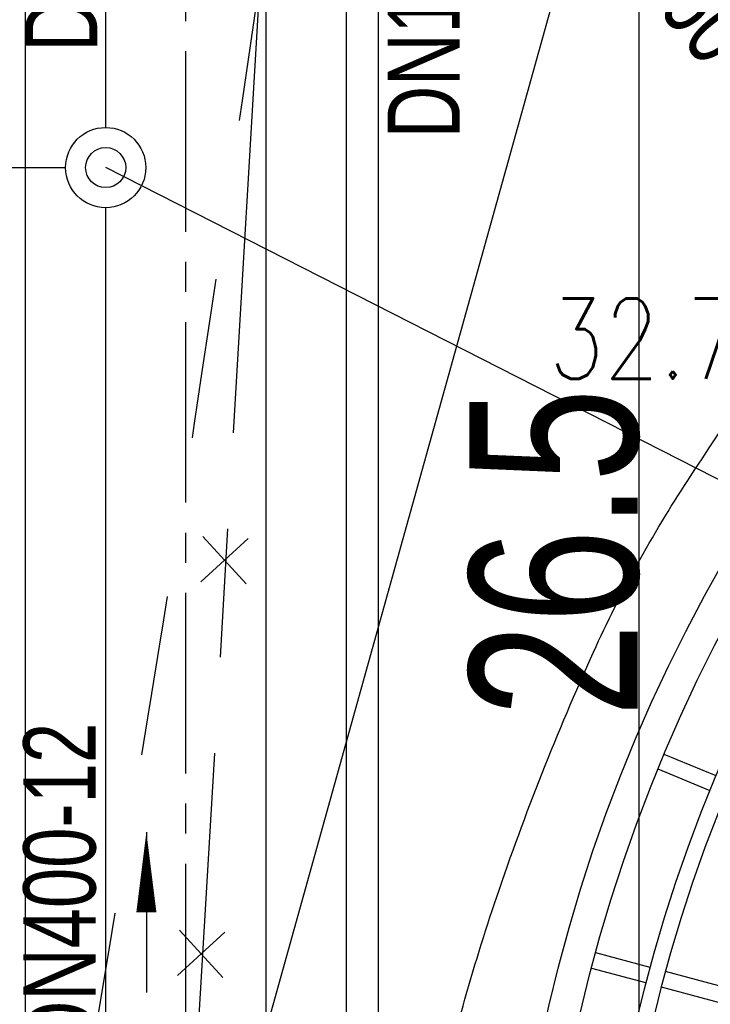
# Model space of a CAD drawing. Header units: millimetres. Extents: x 1371 to 38096, y 232 to 174236.
# Tile 57 of 84: x 19119 to 19128, y 87069 to 87082. Entities that reach past the tile are written whole.
import ezdxf

# ---------------------------------------------------------------- set-up
doc = ezdxf.new("R2010")
doc.units = ezdxf.units.MM
doc.header["$LTSCALE"] = 10
for name, pattern in [('CENTER2', [1.125, 0.75, -0.125, 0.125, -0.125]), ('CONTINOUS', [0]), ('DASHED', [0.75, 0.5, -0.25]), ('X23', [18, 6, -2, 6, -1.2, 1.6, -1.2]), ('X6', [2, 1, -1])]:
    doc.linetypes.add(name, pattern=pattern)
for name, color, linetype in [('0提标-尺寸标注-平面 定位图', 3, 'Continuous'), ('0提标-管-工艺管', 1, '工艺管'), ('0提标-管-放空管', 3, '放空管'), ('0提标-管-污水插旗', 3, 'Continuous'), ('0提标-管-污水管', 4, '厂区污水管'), ('0提标-管-污水管标注', 2, 'CONTINOUS'), ('0提标-管-给水管', 2, '厂区给水管'), ('0提标-管-给水管标注', 3, 'CONTINOUS'), ('0提标-管-雨水管', 4, '厂区雨水管'), ('0提标-道路', 2, 'Continuous'), ('0提标-道路中心线', 5, 'Continuous'), ('DLSS', 30, 'Continuous'), ('GCD', 8, 'Continuous'), ('LOCKUP', 7, 'Continuous'), ('ZBTZ', 8, 'Continuous'), ('电力', 180, 'Continuous'), ('雨水', 180, 'Continuous')]:
    doc.layers.add(name, color=color, linetype=linetype)
doc.styles.add('gx', font='txt', dxfattribs={"width": 0.75})
doc.styles.add('HZ', font='rs.shx', dxfattribs={"width": 0.8, "bigfont": 'hztxt.shx'})
doc.styles.add('SMEDI', font='smsim1.shx', dxfattribs={"width": 0.75, "bigfont": 'smfs.shx'})
doc.styles.add('SMEDI1', font='smsim.shx', dxfattribs={"width": 0.75, "bigfont": 'smfs.shx'})
doc.styles.add('songti', font='txt', dxfattribs={"width": 0.75})
doc.linetypes.add('厂区污水管', pattern='A,4,-0.4,["WS",songti,S=0.4,R=0,X=-0.2,Y=-0.2],-0.4', length=4.8)
doc.linetypes.add('厂区给水管', pattern='A,4,-0.4,["GS",songti,S=0.4,R=0,X=-0.2,Y=-0.2],-0.4', length=4.8)
doc.linetypes.add('厂区雨水管', pattern='A,4,-0.5,["YS",songti,S=0.4,R=0,X=-0.2,Y=-0.2],-0.7', length=5.2)
doc.linetypes.add('工艺管', pattern='A,4,-0.5,["W",songti,S=0.4,R=0,X=-0.2,Y=-0.2],-0.7', length=5.2)
doc.linetypes.add('放空管', pattern='A,0.8,-0.15,["FK",gx,S=0.1,R=0,X=-0.1,Y=-0.05],-0.1', length=1.05)
doc.dimstyles.new('1-700', dxfattribs={"dimscale": 0.7, "dimtxt": 3, "dimasz": 1, "dimexe": 0.5, "dimexo": 0.5, "dimgap": 0, "dimtad": 1, "dimdsep": 46, "dimtxsty": 'SMEDI', "dimblk1": 'ARCHTICK', "dimblk2": 'ARCHTICK', "dimsah": 1, "dimcen": 0, "dimclrd": 7, "dimclre": 7, "dimclrt": 3, "dimazin": 0, "dimtfac": 1, "dimtix": 1, "dimtmove": 2, "dimatfit": 3, "dimldrblk": 'ARCHTICK', "dimfxl": 0, "dimtolj": 1, "dimtzin": 0, "dimarcsym": 0})

# ---------------------------------------------------------------- blocks, each defined once
blk = doc.blocks.new('*U325')
at = {"layer": 'DLSS', "color": 8, "linetype": 'X6', "ltscale": 0.2, "flags": 128}
blk.add_lwpolyline([(19128.901, 86983.109, -0.006008), (19126.482, 86983.888, -0.009596), (19124.983, 86984.423, -0.003772), (19120.914, 86985.999, -0.023509), (19120.276, 86986.287, -0.058244), (19118.922, 86987.189, -0.032118), (19116.804, 86989.234, -0.004511), (19116.044, 86990.084, -0.003533), (19115.091, 86991.185, -0.016319), (19113.473, 86993.211, -0.017727), (19112.114, 86995.174, -0.072162), (19111.058, 86997.5, -0.043639), (19110.243, 87001.63, -0.015853), (19109.998, 87004.847, -0.045644), (19110.051, 87005.968, -0.004364), (19110.642, 87009.96, -0.001496), (19112.502, 87021.585, -0.000061), (19116.89, 87048.47, -0.000361), (19117.635, 87053.012, -0.000762), (19118.141, 87056.053, 0.000141), (19120.891, 87072.456, 0.004463), (19121.666, 87077.355, 0.002008), (19123.247, 87088.265), (19123.247, 87088.265), (19123.247, 87088.265), (19123.247, 87088.265)], format="xyb", dxfattribs=at)
at = {"layer": 'ZBTZ', "color": 8, "linetype": 'Continuous', "ltscale": 0.3, "flags": 128}
blk.add_lwpolyline([(19137.06, 87045.374, -0.023267), (19134.657, 87046.802, -0.044403), (19133.509, 87047.714, -0.018149), (19130.824, 87050.459, -0.020968), (19128.693, 87053.009, -0.04069), (19126.448, 87056.489, -0.044024), (19124.945, 87060.01, -0.067588), (19124.224, 87063.958, -0.065302), (19124.576, 87068.096, -0.028122), (19125.339, 87070.838, -0.024405), (19126.545, 87073.888, -0.038356), (19127.719, 87076.027, -0.018018), (19130.712, 87080.267, -0.10154), (19133.92, 87083.067, -0.068939), (19139.717, 87085.367)], format="xyb", dxfattribs=at)
at = {"layer": 'GCD', "linetype": 'Continuous', "ltscale": 0.3, "style": 'HZ', "width": 0.8}
blk.add_text('32.71', height=1, dxfattribs=at).set_placement((19125.99, 87077.295))
blk = doc.blocks.new('_ARCHTICK')
at = {"color": 0, "linetype": 'ByBlock', "const_width": 0.15}
blk.add_lwpolyline([(-0.5, -0.5), (0.5, 0.5)], dxfattribs=at)
blk = doc.blocks.new('*D175')
at = {"layer": '0提标-尺寸标注-平面 定位图', "color": 7, "lineweight": -2}
for p, q in [((19125.178, 87088.376), (19127.462, 87088.376)), ((19127.112, 87061.876), (19127.112, 87088.376)), ((19123.816, 87061.876), (19127.462, 87061.876))]:
    blk.add_line(p, q, dxfattribs=at)
at = {"layer": 'Defpoints', "color": 0}
for p in [(19124.828, 87088.376), (19127.112, 87088.376), (19123.466, 87061.876)]:
    blk.add_point(p, dxfattribs=at)
at = {"layer": '0提标-尺寸标注-平面 定位图', "color": 7, "lineweight": -2, "xscale": 0.7, "yscale": 0.7, "zscale": 0.7}
for p, rotation in [((19127.112, 87088.376), 90), ((19127.112, 87061.876), 270)]:
    blk.add_blockref('_ARCHTICK', p, dxfattribs=dict(at, rotation=rotation))
at = {"layer": '0提标-尺寸标注-平面 定位图', "color": 3, "insert": (19126.062, 87075.126), "char_height": 2.1, "attachment_point": 5, "rotation": 90, "style": 'SMEDI'}
blk.add_mtext('\\A1;26.5', dxfattribs=at)
blk = doc.blocks.new('一期二沉池')
at = {"color": 8}
for p, q in [((19232.074, 86796.826), (19231.427, 86797.094)), ((19231.997, 86796.641), (19231.35, 86796.909)), ((19231.25, 86794.439), (19230.574, 86794.621)), ((19231.198, 86794.246), (19230.522, 86794.427))]:
    blk.add_line(p, q, dxfattribs=at)
at = {"color": 8, "linetype": 'DASHED', "ltscale": 200}
for p, q in [((19232.216, 86794.181), (19231.443, 86794.388)), ((19232.164, 86793.987), (19231.391, 86794.195))]:
    blk.add_line(p, q, dxfattribs=at)
at = {"color": 8}
for major_axis, start_param, end_param in [((0.001, 20.4), -1.570727, 4.712458), ((0.727, 19.286), -0.711435, 5.499196), ((-1.217, 19.061), -0.822965, 5.407858), ((0, 20), -1.570772, 4.712413), ((0.003, 18.3), -1.570656, 4.712529), ((-0.001, 18.1), 4.712341, 10.995526)]:
    blk.add_ellipse((19249.866, 86789.348), major_axis=major_axis, ratio=1, start_param=start_param, end_param=end_param, dxfattribs=at)
blk = doc.blocks.new('*U324')
at = {"layer": '0提标-管-工艺管', "ltscale": 0.4}
blk.add_line((19122.466, 87003.099), (19122.466, 87100.676), dxfattribs=at)
at = {"layer": '0提标-管-放空管', "ltscale": 0.3}
blk.add_line((19114.646, 87079.926), (19119.966, 87079.926), dxfattribs=at)
at = {"layer": '0提标-管-污水插旗', "color": 7, "ltscale": 0.5}
blk.add_line((19133.972, 87073.049), (19120.466, 87079.926), dxfattribs=at)
at = {"layer": '0提标-管-污水管', "ltscale": 0.4}
for p, q in [((19120.466, 87080.426), (19120.466, 87091.676)), ((19120.466, 87068.176), (19120.466, 87079.426))]:
    blk.add_line(p, q, dxfattribs=at)
at = {"layer": '0提标-管-污水管', "linetype": 'CONTINOUS', "ltscale": 0.4}
for radius in [0.5, 0.25]:
    blk.add_circle((19120.466, 87079.926), radius, dxfattribs=at)
at = {"layer": '0提标-管-污水管标注', "ltscale": 0.4}
blk.add_line((19120.973, 87071.646), (19120.973, 87069.646), dxfattribs=at)
blk.add_lwpolyline([(19120.973, 87071.646, 0, 0.25, 0), (19120.973, 87070.646, 0, 0, 0)], format="xyseb", dxfattribs=at)
at = {"layer": '0提标-管-给水管', "ltscale": 0.4}
blk.add_line((19123.866, 87002.51), (19123.866, 87083.845), dxfattribs=at)
at = {"layer": '0提标-管-雨水管', "color": 3, "ltscale": 0.4}
for p, q in [((19121.651, 87074.764, 33.896), (19122.241, 87075.304, 33.896)), ((19122.216, 87074.739, 33.896), (19121.676, 87075.329, 33.896)), ((19121.362, 87069.858, 33.896), (19121.952, 87070.399, 33.896)), ((19121.927, 87069.834, 33.896), (19121.387, 87070.424, 33.896))]:
    blk.add_line(p, q, dxfattribs=at)
at = {"layer": '0提标-道路', "ltscale": 0.3}
for p, q in [((19119.466, 86999.376), (19119.466, 87107.626)), ((19123.466, 86989.298), (19123.466, 87084.568))]:
    blk.add_line(p, q, dxfattribs=at)
at = {"layer": '0提标-道路中心线', "linetype": 'CENTER2', "ltscale": 0.3}
blk.add_line((19121.466, 86991.376), (19121.466, 87115.626), dxfattribs=at)
at = {"layer": '电力', "linetype": 'Continuous', "elevation": 32.682, "flags": 128}
blk.add_lwpolyline([(19129.96, 87131.705), (19133.684, 87128.395), (19130.621, 87091.502), (19127.219, 87086.241), (19118.711, 87055.732), (19116.058, 87031.38), (19117.134, 87022.8), (19118.105, 87011.503), (19134.131, 86994.689), (19146.387, 86991.338), (19170.447, 86993.246)], dxfattribs=at)
at = {"layer": '雨水', "linetype": 'X23', "ltscale": 0.1, "elevation": 33.896, "flags": 128}
blk.add_lwpolyline([(19126.861, 86993.581), (19121.434, 86993.654), (19117.481, 86998.631), (19120.485, 87022.604), (19120.764, 87054.597), (19123.167, 87095.428)], dxfattribs=at)
at = {"ltscale": 0.3}
blk.add_blockref('一期二沉池', (-104, 275.519), dxfattribs=at)
at = {"layer": '0提标-管-污水插旗', "ltscale": 10, "style": 'SMEDI1', "width": 0.75}
blk.add_text('32.60', height=0.9, rotation=308.0531, dxfattribs=at).set_placement((19126.544, 87082.921, -33.035))
at = {"layer": '0提标-管-污水管标注', "ltscale": 0.4, "style": 'SMEDI', "width": 0.75}
for p in [(19120.361, 87081.37), (19120.34, 87068.892)]:
    blk.add_text('DN400-12', height=0.9, rotation=90, dxfattribs=at).set_placement(p)
at = {"layer": '0提标-管-给水管标注', "ltscale": 0.3, "style": 'SMEDI', "width": 0.75}
blk.add_text('DN100', height=0.9, rotation=90, dxfattribs=at).set_placement((19124.879, 87080.293))
at = {"layer": '0提标-尺寸标注-平面 定位图'}
dim = blk.add_linear_dim(base=(19127.112, 87088.376), p1=(19123.466, 87061.876), p2=(19124.828, 87088.376), angle=90, dimstyle='1-700', dxfattribs=at)
dim.commit()
dim.dimension.update_dxf_attribs({"geometry": '*D175', "text_midpoint": (19126.062, 87075.126)})
blk = doc.blocks.new('*U327')
at = {"layer": 'LOCKUP', "ltscale": 0.3}
for name in ['*U324', '*U325']:
    blk.add_blockref(name, (0, 0), dxfattribs=at)

msp = doc.modelspace()

# ---------------------------------------------------------------- block references
at = {"layer": 'LOCKUP', "ltscale": 0.3}
msp.add_blockref('*U327', (0, 0), dxfattribs=at)

doc.saveas('drawing.dxf')
